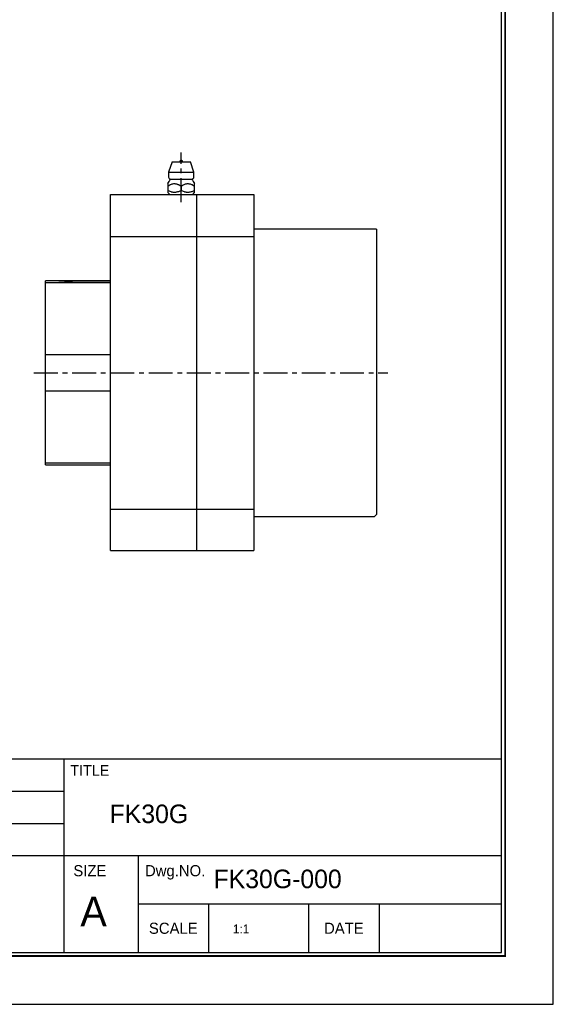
# Model space of a CAD drawing. Header units: millimetres. Extents: x -29 to 5648, y -387 to 3949.
# Tile 3 of 6: x 436 to 576, y 0 to 257. Entities that reach past the tile are written whole.
import ezdxf
from ezdxf.enums import TextEntityAlignment as Align

# ---------------------------------------------------------------- set-up
doc = ezdxf.new("R2010")
doc.units = ezdxf.units.MM
doc.linetypes.add('CENTER', pattern=[2, 1.25, -0.25, 0.25, -0.25])
doc.layers.get('0').update_dxf_attribs({"linetype": 'CONTINUOUS'})
for name, color, linetype in [('1', 1, 'CENTER'), ('5', 7, 'CONTINUOUS'), ('7', 7, 'CONTINUOUS'), ('OUTLINE', 7, 'CONTINUOUS')]:
    doc.layers.add(name, color=color, linetype=linetype)

# ---------------------------------------------------------------- blocks, each defined once
blk = doc.blocks.new('란표제')
at = {"layer": '7', "color": 0}
for p, q in [((386.1, 0), (386.1, 273)), ((0, 0), (386.1, 0))]:
    blk.add_line(p, q, dxfattribs=at)
at = {"layer": '7'}
for p, q in [((377, 42.9), (208, 42.9)), ((300.3, 42.9), (300.3, 9.1)), ((300.3, 37.27), (241.8, 37.27)), ((300.3, 31.63), (241.8, 31.63)), ((377, 26), (241.8, 26)), ((313.3, 26), (313.3, 9.1)), ((377, 17.55), (313.3, 17.55)), ((325.65, 17.55), (325.65, 9.1)), ((343.2, 17.55), (343.2, 9.1)), ((355.55, 17.55), (355.55, 9.1))]:
    blk.add_line(p, q, dxfattribs=at)
at = {"layer": '7', "const_width": 0.325}
blk.add_lwpolyline([(377.65, 8.45), (377.65, 264.55), (13, 264.55), (13, 8.45)], close=True, dxfattribs=at)
at = {"layer": '7'}
blk.add_lwpolyline([(377, 9.1), (377, 263.9), (13.65, 263.9), (13.65, 9.1)], close=True, dxfattribs=at)
at = {"layer": '5', "ltscale": 0.5}
for tag, p, height in [('TITLE', (308.32, 31.73), 3.25), ('도번', (326.54, 20.34), 3.25), ('SCALE', (329.92, 12.42), 1.56), ('DATE', (360.13, 12.36), 1.56)]:
    blk.add_attdef(tag, p, '', height=height, dxfattribs=at)
at = {"layer": '7'}
for s, height, p in [('TITLE', 1.877, (304.85, 40.95)), ('SIZE', 1.95, (304.85, 23.4)), ('Dwg.NO.', 1.95, (319.8, 23.4)), ('A', 5.2, (305.5, 16.25)), ('SCALE', 1.95, (319.48, 13.32)), ('DATE', 1.95, (349.38, 13.32))]:
    blk.add_text(s, height=height, dxfattribs=at).set_placement(p, align=Align.MIDDLE_CENTER)
for tag, p in [('필렛', (233.03, 14.17)), ('모따기', (233.03, 10.79))]:
    blk.add_attdef(tag, text='', height=1.5, dxfattribs=at).set_placement(p, align=Align.MIDDLE_LEFT)

msp = doc.modelspace()

# ---------------------------------------------------------------- linework, layer by layer
for p, q in [((475.8784, 219.9205), (474.9784, 217.2205)), ((475.8784, 219.9205), (480.6784, 219.9205)), ((477.8584, 219.9205), (478.6984, 219.9205)), ((481.5784, 217.2205), (480.6784, 219.9205)), ((474.9784, 217.2205), (481.5784, 217.2205)), ((474.9784, 217.2205), (474.9784, 215.9205)), ((481.5784, 215.9205), (481.5784, 217.2205)), ((474.7784, 214.2239), (474.7784, 211.9205)), ((475.4784, 215.4205), (481.0784, 215.4205)), ((478.2784, 213.5991), (478.2784, 212.462)), ((481.7784, 211.9205), (481.7784, 214.2239)), ((474.7784, 211.9205), (475.2784, 211.4205)), ((475.2784, 211.4205), (481.2784, 211.4205)), ((481.2784, 211.4205), (481.7784, 211.9205))]:
    msp.add_line(p, q)
at = {"ltscale": 5}
for p, q in [((459.7784, 211.4205), (497.2784, 211.4205)), ((459.7784, 200.417), (497.2784, 200.417)), ((459.7784, 129.2441), (497.2784, 129.2441)), ((459.7784, 118.4205), (497.2784, 118.4205))]:
    msp.add_line(p, q, dxfattribs=at)
for points in [[(474.7784, 213.5991), (475.0537, 213.7546), (475.3332, 213.8995), (475.5246, 213.9881), (475.7194, 214.0666), (475.9175, 214.1322), (476.1216, 214.1825), (476.3285, 214.2138), (476.4716, 214.223), (476.6151, 214.2219), (476.7581, 214.2106), (476.9294, 214.1836), (477.099, 214.1435), (477.2662, 214.092), (477.4352, 214.0288), (477.6018, 213.957), (477.766, 213.8786), (478.0238, 213.7431), (478.2784, 213.5991)], [(478.2784, 213.5991), (478.5537, 213.7546), (478.8332, 213.8995), (479.0246, 213.9881), (479.2194, 214.0666), (479.4175, 214.1322), (479.6216, 214.1825), (479.8285, 214.2138), (479.9716, 214.223), (480.1151, 214.2219), (480.2581, 214.2106), (480.4294, 214.1836), (480.599, 214.1435), (480.7662, 214.092), (480.9352, 214.0288), (481.1018, 213.957), (481.266, 213.8786), (481.5238, 213.7431), (481.7784, 213.5991)], [(478.2784, 212.462), (478.1008, 212.3635), (477.9205, 212.272), (477.7362, 212.1882), (477.5489, 212.1136), (477.3538, 212.048), (477.156, 211.9948), (476.953, 211.9547), (476.7482, 211.9297), (476.6085, 211.9218), (476.4686, 211.9212), (476.3277, 211.9282), (476.1872, 211.9426), (476.0439, 211.965), (475.9016, 211.9946), (475.7595, 212.0314), (475.6188, 212.0747), (475.4042, 212.1535), (475.1921, 212.2456), (474.9839, 212.3487), (474.7784, 212.462)], [(481.7784, 212.462), (481.6008, 212.3635), (481.4205, 212.272), (481.2362, 212.1882), (481.0489, 212.1136), (480.8538, 212.048), (480.656, 211.9948), (480.453, 211.9547), (480.2482, 211.9297), (480.1085, 211.9218), (479.9686, 211.9212), (479.8277, 211.9282), (479.6872, 211.9426), (479.5439, 211.965), (479.4016, 211.9946), (479.2595, 212.0314), (479.1188, 212.0747), (478.9042, 212.1535), (478.6921, 212.2456), (478.4839, 212.3487), (478.2784, 212.462)]]:
    msp.add_lwpolyline(points)
for centre, radius, start, end in [((478.2784, 219.9205), 0.4, 0, 180), ((475.4784, 215.9205), 0.5, 180, 270), ((481.0784, 215.9205), 0.5, 270, 0), ((469.9841, 217.8315), 6, 323.039362, 336.307361), ((486.5727, 217.8315), 6, 203.692639, 216.96084)]:
    msp.add_arc(centre, radius, start, end)
at = {"layer": '1', "ltscale": 5}
for p, q in [((478.2784, 209.4205), (478.2784, 222.3205)), ((439.7784, 164.8305), (532.2784, 164.8305))]:
    msp.add_line(p, q, dxfattribs=at)
at = {"layer": 'OUTLINE'}
for p, q in [((459.7784, 118.4205), (459.7784, 211.4205)), ((482.2784, 211.4205), (482.2784, 172.3775)), ((497.2784, 211.4205), (497.2784, 172.3775)), ((529.2784, 202.3305), (497.2784, 202.3305)), ((529.2784, 202.3305), (529.2784, 127.8305)), ((459.7784, 188.8305), (442.7784, 188.8305)), ((442.7784, 188.0772), (442.7784, 188.8305)), ((459.7784, 188.3535), (442.7784, 188.3535)), ((442.7784, 169.4439), (442.7784, 188.0772)), ((446.3329, 188.8305), (459.7784, 188.8305)), ((453.7784, 188.8305), (451.2472, 188.8305)), ((482.2784, 172.3775), (482.2784, 157.2836)), ((497.2784, 172.3775), (497.2784, 157.2836)), ((442.7784, 169.5918), (459.7784, 169.5918)), ((442.7784, 160.2172), (442.7784, 169.4439)), ((442.7784, 141.5839), (442.7784, 160.2172)), ((459.7784, 160.0692), (442.7784, 160.0692)), ((482.2784, 157.2836), (482.2784, 118.4205)), ((497.2784, 157.2836), (497.2784, 118.4205)), ((442.7784, 140.8305), (442.7784, 141.5839)), ((442.7784, 141.3076), (459.7784, 141.3076)), ((442.7784, 140.8305), (459.7784, 140.8305)), ((497.2784, 127.3305), (528.7784, 127.3305)), ((528.7784, 127.3305), (529.2784, 127.8305))]:
    msp.add_line(p, q, dxfattribs=at)
for points, knots in [([(446.6011, 188.7991), (446.4959, 188.8086), (446.4158, 188.8165), (446.3063, 188.8276), (446.2784, 188.8305), (446.2784, 188.8305)], [0, 0, 0, 0, 0.5, 0.5, 1, 1, 1, 1]), ([(450.9557, 188.7991), (450.9074, 188.7937), (450.8528, 188.7878), (450.7304, 188.7752), (450.6622, 188.7685), (450.4426, 188.7481), (450.2755, 188.7341), (449.8955, 188.7084), (449.6876, 188.6971), (449.2492, 188.6814), (449.0147, 188.6769), (448.5526, 188.6768), (448.3178, 188.6811), (447.8776, 188.6967), (447.6663, 188.7081), (447.2874, 188.7336), (447.1155, 188.748), (446.8222, 188.7752), (446.6987, 188.7882), (446.6011, 188.7991)], [0, 0, 0, 0, 0.0625, 0.0625, 0.125, 0.125, 0.25, 0.25, 0.375, 0.375, 0.5, 0.5, 0.625, 0.625, 0.75, 0.75, 0.875, 0.875, 1, 1, 1, 1]), ([(451.2472, 188.8273), (451.2489, 188.8274), (451.2527, 188.8276), (451.0625, 188.8093), (450.9557, 188.7991)], [0, 0, 0, 0, 0.43860853, 1, 1, 1, 1])]:
    msp.add_open_spline(points, degree=3, knots=knots, dxfattribs=at)

# ---------------------------------------------------------------- block references
at = {"ltscale": 5}
ref = msp.add_blockref('란표제', (0, 0), dxfattribs=dict(at, xscale=1.4906032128, yscale=1.4906032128, zscale=1.4906032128))
ref.add_attrib('TITLE', 'FK30G', (459.576, 47.2934), dxfattribs={"layer": '5', "ltscale": 0.5, "height": 4.84446})
ref.add_attrib('도번', 'FK30G-000', (486.7349, 30.3117), dxfattribs={"layer": '5', "ltscale": 0.5, "height": 4.84446})
ref.add_attrib('SCALE', '1:1', (491.773, 18.5107), dxfattribs={"layer": '5', "ltscale": 0.5, "height": 2.32534})

doc.saveas('drawing.dxf')
